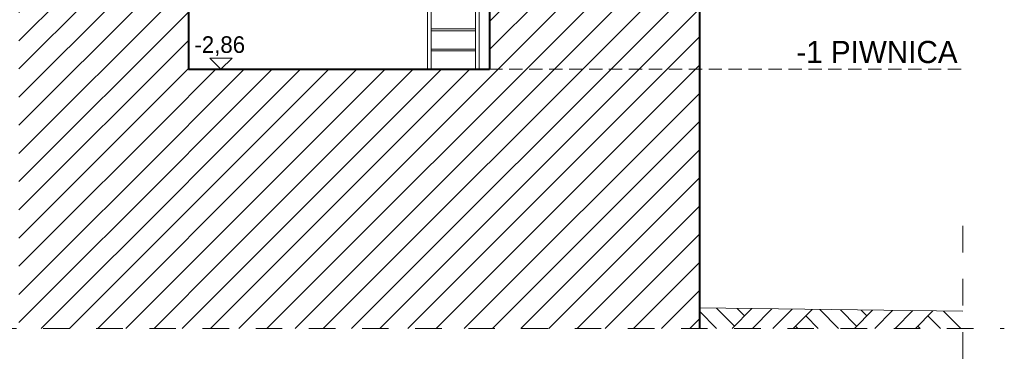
# Model space of a CAD drawing. Header units: centimetres. Extents: x 13236 to 130629, y -361 to 3059.
# Tile 34 of 71: x 76590 to 77924, y -263 to 203. Entities that reach past the tile are written whole.
import ezdxf

# ---------------------------------------------------------------- set-up
doc = ezdxf.new("R2010")
doc.units = ezdxf.units.CM
doc.header["$MEASUREMENT"] = 0
for name, pattern in [('Przerywana', [36, 18, -18]), ('Przerywana gęsta', [13.5, 9, -4.5]), ('Wipeout_Contour', [100, 0, -100])]:
    doc.linetypes.add(name, pattern=pattern)
for name, color, linetype, lineweight in [('0_Nr_pióra__1', 7, 'Continuous', 13), ('0_Nr_pióra__101', 253, 'Continuous', 5), ('0_Nr_pióra__103', 7, 'Continuous', 5), ('0_Nr_pióra__7', 7, 'Continuous', 20), ('0_Nr_pióra__93', 7, 'Continuous', 13), ('inw_schody zewnętrzne_Nr_pióra__1', 7, 'Continuous', 13), ('inw_schody zewnętrzne_Nr_pióra__27', 7, 'Continuous', 40), ('inw_ściany zewnętrzne_Nr_pióra__61', 251, 'Continuous', 13)]:
    doc.layers.add(name, color=color, linetype=linetype, lineweight=lineweight)
doc.layers.add('inw_schody zewnętrzne', color=7, linetype='Continuous')
doc.styles.add('STYL_AUTOMATYCZNY_1', font='GOTHIC.TTF')
pattern_1 = [(45, (73973.137, 422.665), (-19.09188, 19.09188), [])]

# ---------------------------------------------------------------- blocks, each defined once
blk = doc.blocks.new('Wymiary_53_4', base_point=(76862.8, 136.3))
at = {"layer": '0_Nr_pióra__1', "linetype": 'Continuous'}
for p, q in [((76862.8, 136.3), (76847.8, 151.3)), ((76847.8, 151.3), (76877.8, 151.3)), ((76877.8, 151.3), (76862.8, 136.3))]:
    blk.add_line(p, q, dxfattribs=at)
at = {"layer": '0_Nr_pióra__1', "insert": (76826.9, 154.3), "char_height": 22.5, "attachment_point": 7, "style": 'STYL_AUTOMATYCZNY_1'}
blk.add_mtext('\\A1;{\\pql;\\fCentury Gothic|b0|i0|c238|p34;-2,86}', dxfattribs=at)

msp = doc.modelspace()

# ---------------------------------------------------------------- texts
at = {"layer": '0_Nr_pióra__7', "linetype": 'Continuous', "insert": (77751.2, 144.3), "char_height": 30, "attachment_point": 8, "style": 'STYL_AUTOMATYCZNY_1'}
msp.add_mtext('\\A1;{\\pqc;\\fCentury Gothic|b0|i0|c238|p34;-1 PIWNICA}', dxfattribs=at)

# ---------------------------------------------------------------- wipeouts: each hides what was drawn before it
at = {"linetype": 'Wipeout_Contour', "ltscale": 310757.073572}
msp.add_wipeout([(77510.7, -214.7), (77867.3, -214.7), (77867.3, -191.6), (77510.7, -187.1)], dxfattribs=at)

# ---------------------------------------------------------------- next in the draw order: hatches: boundary and pattern name
at = {"layer": '0_Nr_pióra__101', "linetype": 'Continuous'}
h = msp.add_hatch(dxfattribs=at)
h.set_pattern_fill('Grunt_0004', color=256, style=0, pattern_type=2)
h.set_pattern_definition([(45, (73973.14, 422.665), (-41.36575, 41.36575), []), (45, (73959.35, 436.45), (-82.7315, 82.7315), []), (45, (73945.56, 450.24), (-82.7315, 82.7315), []), (135, (73931.771, 464.031), (13.78858, 13.78858), [58.5, -58.5])])
h.paths.add_polyline_path([(77510.7, -214.7), (77867.3, -214.7), (77867.3, -191.6), (77510.7, -187.1)])

# ---------------------------------------------------------------- next in the draw order: linework, layer by layer
at = {"layer": '0_Nr_pióra__1', "linetype": 'Przerywana', "ltscale": 2}
msp.add_line((77867.3, -75.8), (77867.3, -263.4), dxfattribs=at)

# ---------------------------------------------------------------- next in the draw order: wipeouts: each hides what was drawn before it
at = {"linetype": 'Wipeout_Contour', "ltscale": 540334.552071}
msp.add_wipeout([(77226.3, 136.3), (76812.2, 136.3), (76812.2, -214.7), (77232.7, -214.7), (77510.7, -214.7), (77510.7, 436.3), (77226.3, 436.3)], dxfattribs=at).dxf.layer = 'inw_schody zewnętrzne'

# ---------------------------------------------------------------- next in the draw order: hatches: boundary and pattern name
at = {"layer": 'inw_schody zewnętrzne_Nr_pióra__1', "linetype": 'Continuous'}
h = msp.add_hatch(dxfattribs=at)
h.set_pattern_fill('Bloczki_ceramiczne_0004', color=256, style=0, pattern_type=2)
h.set_pattern_definition(pattern_1)
h.paths.add_polyline_path([(77226.3, 136.3), (76812.2, 136.3), (76812.2, -214.7), (77232.7, -214.7), (77510.7, -214.7), (77510.7, 436.3), (77226.3, 436.3)])

# ---------------------------------------------------------------- next in the draw order: linework, layer by layer
at = {"layer": '0_Nr_pióra__103', "linetype": 'Continuous'}
for p, q in [((77142.5, 136.3), (77142.5, 422.3)), ((77147.6, 136.3), (77147.6, 422.3)), ((77207.4, 136.3), (77207.4, 422.3)), ((77212.5, 136.3), (77212.5, 422.3)), ((77207.4, 191), (77147.6, 191)), ((77207.4, 188.5), (77147.6, 188.5)), ((77207.4, 163.6), (77147.6, 163.6)), ((77207.4, 161.1), (77147.6, 161.1))]:
    msp.add_line(p, q, dxfattribs=at)
at = {"layer": '0_Nr_pióra__93', "linetype": 'Continuous', "flags": 128}
msp.add_lwpolyline([(77510.7, -187.1), (77867.3, -191.6)], dxfattribs=at)
at = {"layer": 'inw_schody zewnętrzne_Nr_pióra__27', "linetype": 'Continuous'}
for p, q in [((77226.3, 436.3), (77226.3, 136.3)), ((77510.7, 436.3), (77510.7, -214.7))]:
    msp.add_line(p, q, dxfattribs=at)
at = {"layer": 'inw_ściany zewnętrzne_Nr_pióra__61', "linetype": 'Przerywana gęsta', "ltscale": 2, "flags": 128}
msp.add_lwpolyline([(77226.3, 136.3), (77867.3, 136.3)], dxfattribs=at)

# ---------------------------------------------------------------- next in the draw order: block references
at = {"linetype": 'Continuous'}
msp.add_blockref('Wymiary_53_4', (76862.8, 136.3), dxfattribs=at)

# ---------------------------------------------------------------- next in the draw order: wipeouts: each hides what was drawn before it
at = {"linetype": 'Wipeout_Contour', "ltscale": 460047.473606}
msp.add_wipeout([(76818.7, -214.7), (76818.7, 436.3), (76612.9, 436.3), (76612.9, 397.3), (76589.2, 397.6), (76589.2, -214.7)], dxfattribs=at).dxf.layer = 'inw_schody zewnętrzne'

# ---------------------------------------------------------------- next in the draw order: hatches: boundary and pattern name
at = {"layer": 'inw_schody zewnętrzne_Nr_pióra__1', "linetype": 'Continuous'}
h = msp.add_hatch(dxfattribs=at)
h.set_pattern_fill('Bloczki_ceramiczne_0004', color=256, style=0, pattern_type=2)
h.set_pattern_definition(pattern_1)
h.paths.add_polyline_path([(76818.7, -214.7), (76818.7, 436.3), (76612.9, 436.3), (76612.9, 397.3), (76589.2, 397.6), (76589.2, -214.7)])

# ---------------------------------------------------------------- next in the draw order: linework, layer by layer
at = {"layer": '0_Nr_pióra__1', "linetype": 'Przerywana', "ltscale": 2}
msp.add_line((75613.9, -214.7), (77923.6, -214.7), dxfattribs=at)
at = {"layer": 'inw_schody zewnętrzne_Nr_pióra__27', "linetype": 'Continuous'}
for p, q in [((76818.7, 436.3), (76818.7, 136.3)), ((76818.7, 136.3), (77226.3, 136.3))]:
    msp.add_line(p, q, dxfattribs=at)

doc.saveas('drawing.dxf')
